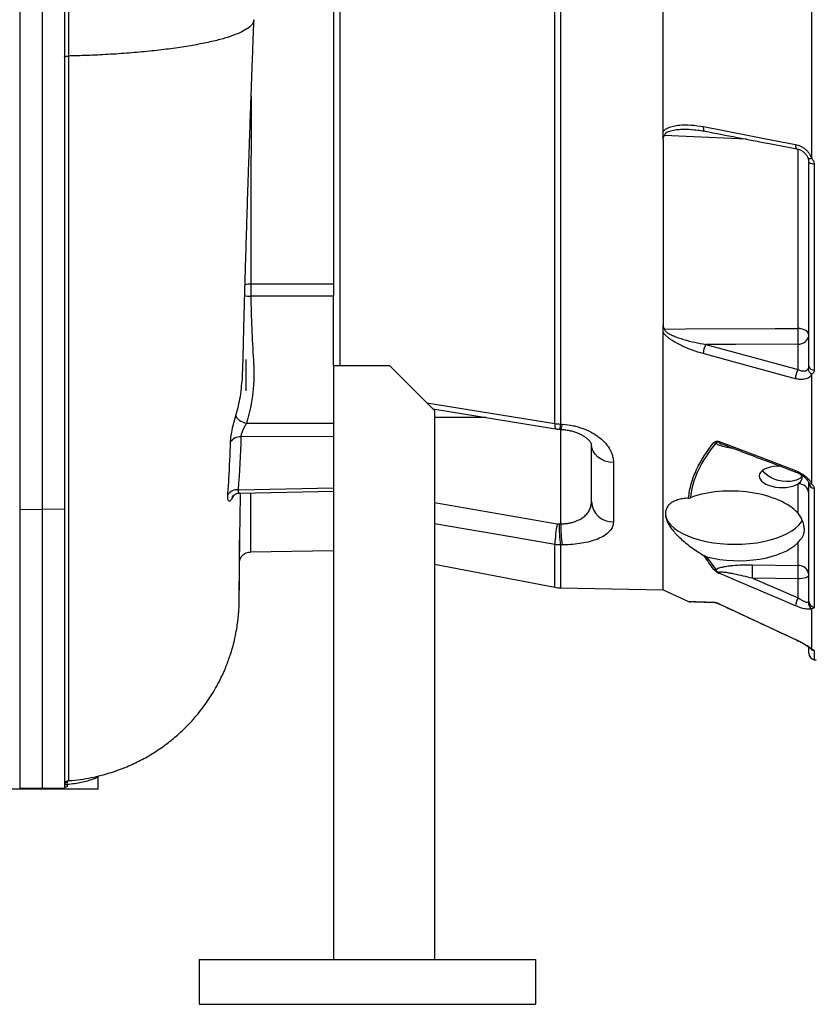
# Model space of a CAD drawing. Header units: millimetres. Extents: x 785 to 5091, y 1649 to 3849.
# Tile 2 of 10: x 1199 to 1910, y 1649 to 2527. Entities that reach past the tile are written whole.
import ezdxf

# ---------------------------------------------------------------- set-up
doc = ezdxf.new("R2010")
doc.units = ezdxf.units.MM
doc.header["$LTSCALE"] = 2

msp = doc.modelspace()

# ---------------------------------------------------------------- linework, layer by layer
at = {"color": 7, "linetype": 'Continuous', "lineweight": 25}
for p, q in [((1478.96, 3243.73), (1478.96, 2291.66)), ((1484.96, 2218.73), (1484.96, 3239.88)), ((1198.96, 2961.81), (1198.96, 2090.66)), ((1218.96, 2961.92), (1218.96, 2090.41)), ((1238.96, 2961.81), (1238.96, 2090.66)), ((1676.42, 2167.04), (1676.42, 2540.78)), ((1681.55, 2540.79), (1681.55, 2166.57)), ((1905.56, 2403.6), (1905.56, 2537.54)), ((1902.96, 2218.31), (1902.96, 2400.58)), ((1907.72, 2398.46), (1907.72, 2214.63)), ((1478.96, 2218.73), (1478.96, 2280.66)), ((1811.05, 2237.58), (1893.31, 2215.11)), ((1893.31, 2215.11), (1893.31, 2237.97)), ((1400.96, 2196.32), (1400.96, 2224.32)), ((1478.96, 2218.73), (1478.96, 1688.73)), ((1478.96, 2218.73), (1528.96, 2218.73)), ((1528.96, 2218.73), (1568.96, 2178.73)), ((1905.56, 2112.97), (1905.56, 2211.02)), ((1567.6, 2180.08), (1676.99, 2162.37)), ((1568.96, 2178.73), (1568.96, 1688.73)), ((1401.27, 2167.25), (1478.96, 2167.47)), ((1681.55, 2166.57), (1682.97, 2166.47)), ((1478.96, 2155.4), (1396.3, 2155.16)), ((1708.96, 2097.35), (1708.96, 2148.64)), ((1728.61, 2132.23), (1728.61, 2079.25)), ((1393.79, 2107.82), (1478.96, 2109.68)), ((1893.31, 2086.9), (1893.31, 2113.28)), ((1902.96, 2008.45), (1902.96, 2113.69)), ((1907.72, 2109.11), (1907.72, 2002.98)), ((1395.21, 2104.93), (1478.96, 2106.75)), ((1198.96, 2090.66), (1218.96, 2090.41)), ((1198.96, 2090.66), (1198.96, 1842.06)), ((1238.96, 2090.66), (1218.96, 2090.41)), ((1218.96, 2090.41), (1218.96, 1841.71)), ((1238.96, 2090.66), (1238.96, 1842.06)), ((1682.97, 2058.65), (1681.55, 2058.63)), ((1893.31, 2040.36), (1893.31, 2061)), ((1404.75, 2052.43), (1478.96, 2053.73)), ((1811.71, 2048.14), (1819.87, 2036.69)), ((1568.96, 2041.47), (1676.42, 2020.86)), ((1852.57, 2041), (1893.31, 2040.36)), ((1852.57, 2028.93), (1893.31, 2011.56)), ((1893.31, 2028.29), (1852.57, 2028.93)), ((1893.31, 2011.56), (1893.31, 2028.29)), ((1681.55, 2020.32), (1773.09, 2018.73)), ((1772.96, 2018.73), (1795.66, 2008.14)), ((1905.56, 1965.89), (1905.56, 2001.78)), ((1890.98, 1974.32), (1891.69, 1973.99)), ((1902.96, 1962.05), (1902.96, 1967.45)), ((1268.96, 1840.73), (1268.96, 1852.48)), ((1268.96, 1840.73), (1168.96, 1840.73)), ((1198.96, 1842.06), (1218.96, 1841.71)), ((1218.96, 1841.71), (1238.96, 1842.06)), ((1241.18, 1844.77), (1241.18, 1842.71)), ((1358.96, 1688.73), (1358.96, 1648.73)), ((1358.96, 1688.73), (1658.96, 1688.73)), ((1658.96, 1688.73), (1658.96, 1648.73)), ((1358.96, 1648.73), (1658.96, 1648.73))]:
    msp.add_line(p, q, dxfattribs=at)
at = {"color": 8, "linetype": 'Continuous', "lineweight": 25}
for p, q in [((1893.31, 2251.88), (1893.31, 2411.76)), ((1562.07, 2185.61), (1676.42, 2167.04)), ((1614.97, 2172.41), (1568.96, 2172.41)), ((1681.57, 2077.43), (1681.57, 2161.89)), ((1389.86, 2102.98), (1388.53, 2100.11)), ((1568.96, 2096.41), (1678.44, 2077.54)), ((1676.42, 2020.86), (1676.42, 2059.1)), ((1681.55, 2058.63), (1681.55, 2020.32)), ((1890.98, 1974.42), (1890.99, 1974.33)), ((1907.72, 1964.36), (1907.72, 1956.18)), ((1238.98, 1844.77), (1241.18, 1844.77))]:
    msp.add_line(p, q, dxfattribs=at)
at = {"color": 7, "linetype": 'Continuous', "lineweight": 25, "flags": 128}
for points in [[(1808.73, 2431.98), (1819.6, 2429.88), (1863.07, 2421.51), (1890.98, 2416.13)], [(1907.72, 2398.46), (1906.74, 2398.56), (1905.83, 2398.73), (1905.01, 2398.95), (1904.3, 2399.21), (1903.73, 2399.52), (1903.3, 2399.85), (1903.05, 2400.21), (1902.96, 2400.58)], [(1405.07, 2291.56), (1415.07, 2291.57), (1478.96, 2291.66)], [(1478.96, 2280.66), (1437.09, 2280.61), (1405.07, 2280.57)], [(1774.18, 2251.36), (1792.94, 2251.44), (1872.84, 2251.79), (1893.31, 2251.88)], [(1902.96, 2245.62), (1902.78, 2246.82), (1902.23, 2247.97), (1901.35, 2249.03), (1900.15, 2249.97), (1898.7, 2250.75), (1897.03, 2251.34), (1895.21, 2251.72), (1893.31, 2251.88)], [(1893.31, 2237.97), (1837.62, 2237.7), (1811.05, 2237.58)], [(1890.98, 2207.01), (1880.11, 2209.98), (1836.63, 2221.84), (1808.73, 2229.46)], [(1391.79, 2174.16), (1392.06, 2173.17), (1392.65, 2172.14), (1393.55, 2171.12), (1394.73, 2170.14), (1396.15, 2169.23), (1397.75, 2168.43), (1399.48, 2167.76), (1401.27, 2167.25)], [(1680.52, 2161.96), (1680.87, 2161.94), (1681.94, 2161.86)], [(1728.61, 2132.23), (1724.76, 2132.59), (1721.06, 2133.56), (1717.67, 2135.09), (1714.69, 2137.13), (1712.26, 2139.61), (1710.45, 2142.42), (1709.34, 2145.47), (1708.96, 2148.64)], [(1823.06, 2150.94), (1863.07, 2135.73), (1890.98, 2125.13)], [(1896.81, 2120.04), (1896.59, 2119.74), (1894.86, 2118.11), (1892.53, 2116.79), (1889.7, 2115.85), (1886.46, 2115.31), (1882.95, 2115.2), (1879.3, 2115.51), (1875.65, 2116.25), (1872.14, 2117.38), (1868.91, 2118.85), (1866.07, 2120.62), (1863.74, 2122.6), (1862.02, 2124.74), (1861.72, 2125.23)], [(1774.96, 2087.39), (1775.16, 2085.15), (1776.03, 2082.18), (1777.6, 2079.27), (1779.84, 2076.45), (1782.72, 2073.76), (1786.22, 2071.22), (1790.3, 2068.86), (1794.9, 2066.71), (1799.98, 2064.8), (1805.48, 2063.14), (1811.34, 2061.76), (1817.49, 2060.67), (1823.85, 2059.88), (1830.37, 2059.41), (1836.96, 2059.25)], [(1836.96, 2059.25), (1843.55, 2059.41), (1850.07, 2059.88), (1856.43, 2060.67), (1862.58, 2061.76), (1868.43, 2063.14), (1873.93, 2064.8), (1879.01, 2066.71), (1883.62, 2068.86), (1887.69, 2071.22), (1891.19, 2073.76), (1894.08, 2076.45), (1896.32, 2079.27), (1897.21, 2080.76)], [(1890.98, 2004.39), (1880.11, 2009.02), (1836.63, 2027.56), (1823.06, 2033.35)], [(1902.96, 2031.71), (1902.78, 2031.06), (1902.23, 2030.43), (1901.35, 2029.85), (1900.15, 2029.33), (1898.7, 2028.91), (1897.03, 2028.59), (1895.21, 2028.38), (1893.31, 2028.29)], [(1823.06, 2006.04), (1863.07, 1987.41), (1890.98, 1974.42)]]:
    msp.add_lwpolyline(points, dxfattribs=at)
at = {"color": 8, "linetype": 'Continuous', "lineweight": 25, "flags": 128}
for points in [[(1808.73, 2431.98), (1808.74, 2430.92), (1808.85, 2429.98), (1809.05, 2429.18), (1809.33, 2428.55), (1809.69, 2428.12), (1810.1, 2427.92), (1810.13, 2427.91)], [(1847.27, 2420.76), (1793.43, 2423.14), (1774.18, 2423.98)], [(1890.98, 2416.13), (1891, 2415.08), (1891.1, 2414.14), (1891.3, 2413.34), (1891.59, 2412.72), (1891.95, 2412.3), (1892.36, 2412.09), (1892.4, 2412.09)], [(1905.56, 2403.6), (1904.85, 2403.46), (1904.21, 2403.35), (1903.66, 2403.3), (1903.19, 2403.29), (1902.83, 2403.32), (1902.58, 2403.4), (1902.44, 2403.53), (1902.42, 2403.57)], [(1676.42, 2167.04), (1676.39, 2165.29), (1676.46, 2163.93), (1676.61, 2162.97), (1676.84, 2162.46), (1676.99, 2162.37)], [(1890.98, 2125.13), (1891, 2124.47), (1891.1, 2123.99), (1891.3, 2123.72), (1891.4, 2123.67)], [(1388.53, 2100.11), (1388.9, 2101.56), (1389.38, 2102.61)], [(1676.42, 2059.1), (1637.15, 2065.85), (1568.96, 2077.58)]]:
    msp.add_lwpolyline(points, dxfattribs=at)
at = {"color": 8, "linetype": 'Continuous', "lineweight": 25}
for centre, radius, start, end in [((1405.1, 2276.45), 15.1, 90.09073, 110.28138), ((1404.79, 2298.08), 17.52, 252.80545, 270.93145), ((1671.54, 2166.39), 10.01, 333.7365, 1.03978), ((1672.99, 2166.29), 9.98, 333.70292, 1.05734), ((1905.58, 2116.34), 3.37, 208.2952, 269.65055), ((1907.34, 1970.45), 4.9, 227.02646, 248.64905), ((1908.94, 1970.23), 6, 215.00077, 258.3401), ((1246.79, 1845.52), 5.66, 152.42025, 187.59144)]:
    msp.add_arc(centre, radius, start, end, dxfattribs=at)
at = {"color": 7, "linetype": 'Continuous', "lineweight": 25}
for centre, radius, start, end in [((1835.66, 2286.06), 430.62, 179.26897, 180.73103), ((1724.52, 2244.92), 168.93, 357.64055, 2.35945), ((1894.08, 2246.91), 8.97, 265.08214, 351.76527), ((1823.54, 2229.61), 14.81, 147.4469, 180.57655), ((1905.81, 2207.14), 14.83, 147.46426, 180.48708), ((1908.28, 2216.22), 5.87, 182.61564, 242.34178), ((1907.58, 2219.37), 4.74, 192.90436, 271.71733), ((1395.55, 2145.01), 10.18, 85.81819, 146.52991), ((1820.95, 2153.94), 4.65, 235.63105, 256.6505), ((1893.64, 2103.94), 9.35, 4.22014, 92.00844), ((1908.07, 2114.24), 5.14, 186.1588, 266.15666), ((1392.81, 2097.86), 10.01, 84.38258, 144.55966), ((1728.02, 2098.32), 19.08, 182.93139, 271.77962), ((1785.1, 2056.51), 108.71, 168.84161, 178.63334), ((1789.86, 2076.11), 109.71, 179.32308, 189.16875), ((1791.31, 2076.14), 109.74, 179.32512, 189.16714), ((1687.73, 2034.96), 164.95, 357.90267, 2.09733), ((1893.64, 2031.02), 9.35, 4.22033, 92.00864), ((1728.47, 2034.33), 164.95, 357.90266, 2.09734), ((1819.22, 2040.27), 3.63, 255.64372, 280.30619), ((1682.07, 2050.32), 30, 259.14253, 269), ((1797.09, 2011.89), 4, 249.30298, 268.00001), ((1820, 2010.57), 3.49, 241.24363, 267.9232), ((1818.31, 1997.19), 9.94, 65.18838, 67.27535), ((1910.74, 2001.94), 19.91, 151.10767, 172.92065), ((1908.8, 2007.28), 6.38, 177.75141, 239.50901), ((1908.66, 2008.6), 5.71, 181.53741, 260.51688), ((1908.96, 1962.05), 6, 180, 258.10579), ((1909.78, 1965.96), 10, 258.10579, 269), ((1242.96, 1844.32), 4, 93.91828, 179.63088)]:
    msp.add_arc(centre, radius, start, end, dxfattribs=at)
for centre, major_axis, ratio, start_param, end_param in [((1877.81, 2119.46), (19.17, -0.92), 0.496358, 1.597432, 5.677671), ((1877.81, 2119.46), (19.17, -0.92), 0.496358, 5.677671, 6.551187), ((1836.96, 2075.71), (61.99, -2.58), 0.500039, 0.451046, 2.285261), ((635.07, 2648.73), (6745.63, 0), 0.08573, 4.867943, 4.868157), ((1836.96, 2075.71), (61.99, -2.58), 0.500039, 4.313803, 5.873699)]:
    msp.add_ellipse(centre, major_axis=major_axis, ratio=ratio, start_param=start_param, end_param=end_param, dxfattribs=at)
for points, knots in [([(1242.5, 3138.04), (1242.5, 3114.14), (1242.5, 3089.68), (1242.49, 3052.16), (1242.49, 3039.52), (1242.49, 3020.33), (1242.49, 3013.91), (1242.49, 3000.98), (1242.49, 2994.47), (1242.49, 2981.4), (1242.49, 2974.86), (1242.48, 2966.66), (1242.48, 2965.02), (1242.48, 2962.55), (1242.48, 2961.73), (1242.48, 2960.5), (1242.48, 2960.09), (1242.48, 2959.48), (1242.48, 2959.27), (1242.48, 2958.85), (1242.48, 2958.65), (1242.48, 2956.78), (1242.48, 2955.12), (1242.48, 2951.8), (1242.48, 2950.14), (1242.48, 2935.18), (1242.48, 2921.82), (1242.48, 2881.55), (1242.48, 2854.46), (1242.48, 2799.8), (1242.47, 2772.22), (1242.47, 2730.49), (1242.47, 2716.5), (1242.47, 2688.55), (1242.47, 2674.58), (1242.47, 2632.75), (1242.47, 2604.99), (1242.47, 2570.42), (1242.46, 2563.51), (1242.46, 2549.73), (1242.46, 2535.97), (1242.46, 2522.28), (1242.46, 2512.04), (1242.46, 2508.62), (1242.46, 2503.51), (1242.46, 2500.96), (1242.46, 2497.98), (1242.46, 2496.71), (1242.46, 2495.86), (1242.46, 2495.43), (1242.46, 2495.01)], [0, 0, 0, 0, 0.125, 0.125, 0.1875, 0.1875, 0.21875, 0.21875, 0.25, 0.25, 0.28125, 0.28125, 0.289062, 0.289062, 0.292969, 0.292969, 0.294922, 0.294922, 0.295898, 0.295898, 0.296875, 0.296875, 0.304687, 0.304687, 0.3125, 0.3125, 0.375, 0.375, 0.5, 0.5, 0.625, 0.625, 0.6875, 0.6875, 0.75, 0.75, 0.875, 0.875, 0.90625, 0.90625, 0.9375, 0.96875, 0.96875, 0.984375, 0.984375, 0.992187, 0.996094, 0.998047, 0.998047, 1, 1, 1, 1]), ([(1772.96, 2427.58), (1772.96, 2458.08), (1772.96, 2489.47), (1772.96, 2553.27), (1772.96, 2585.69), (1772.96, 2650.76), (1772.96, 2683.42), (1772.96, 2748.2), (1772.96, 2780.32), (1772.96, 2843.25), (1772.96, 2874.06), (1772.96, 2933.63), (1772.96, 2962.39), (1772.96, 3017.16), (1772.96, 3043.18), (1772.96, 3091.85), (1772.96, 3114.51), (1772.96, 3135.2)], [0, 0, 0, 0, 0.125, 0.125, 0.25, 0.25, 0.375, 0.375, 0.5, 0.5, 0.625, 0.625, 0.75, 0.75, 0.875, 0.875, 1, 1, 1, 1]), ([(1407.8, 2527.29), (1407.67, 2526.31), (1407.37, 2524.16), (1404.29, 2520.85), (1399.04, 2517.39), (1391.56, 2514.04), (1382, 2510.85), (1370.47, 2507.84), (1357.1, 2505.08), (1342.12, 2502.59), (1325.73, 2500.42), (1308.18, 2498.57), (1289.72, 2497.07), (1272.39, 2496.05), (1256.59, 2495.37), (1247.16, 2495.13), (1242.46, 2495.01)], [0, 0, 0, 0, 0.06198, 0.137121, 0.212793, 0.288856, 0.365178, 0.441614, 0.518019, 0.594251, 0.670163, 0.745628, 0.820511, 0.894702, 0.947574, 1, 1, 1, 1]), ([(1398.03, 2213.54), (1398.07, 2215.5), (1398.2, 2221.24), (1398.42, 2230.68), (1398.68, 2241.51), (1398.93, 2251.53), (1399.16, 2260.68), (1399.38, 2268.92), (1399.59, 2276.76), (1399.81, 2284.81), (1400.06, 2293.96), (1400.36, 2304.19), (1400.68, 2315.22), (1401.01, 2326.46), (1401.46, 2341.17), (1402.05, 2359.63), (1402.61, 2376.99), (1403.03, 2389.48), (1403.28, 2396.83), (1403.51, 2403.73), (1403.72, 2409.8), (1403.89, 2414.76), (1404.03, 2418.94), (1404.18, 2423.27), (1404.38, 2428.84), (1404.64, 2436.36), (1404.98, 2446.03), (1405.41, 2457.87), (1405.91, 2471.94), (1406.51, 2488.28), (1407.2, 2506.95), (1407.69, 2520.26), (1407.95, 2527.29)], [0, 0, 0, 0, 0.022574, 0.065829, 0.105534, 0.141738, 0.174342, 0.203224, 0.228444, 0.256038, 0.286321, 0.321931, 0.359271, 0.396016, 0.432175, 0.501707, 0.571342, 0.594111, 0.616961, 0.63877, 0.65719, 0.672137, 0.683605, 0.694901, 0.711109, 0.733512, 0.762134, 0.797006, 0.838168, 0.885675, 0.939592, 1, 1, 1, 1]), ([(1238.96, 2494.09), (1238.96, 2494.2), (1239.05, 2494.31), (1239.39, 2494.52), (1239.64, 2494.62), (1240.28, 2494.79), (1240.66, 2494.86), (1241.52, 2494.96), (1241.98, 2495), (1242.46, 2495.01)], [0, 0, 0, 0, 0.25, 0.25, 0.5, 0.5, 0.75, 0.75, 1, 1, 1, 1]), ([(1772.96, 2427.58), (1773.07, 2427.73), (1773.69, 2428.56), (1775.14, 2429.8), (1778.13, 2431.4), (1782.24, 2432.68), (1789.12, 2433.64), (1797.99, 2433.72), (1805.15, 2432.56), (1808.73, 2431.98)], [0, 0, 0, 0, 0.015489, 0.086289, 0.157465, 0.297792, 0.438594, 0.719076, 1, 1, 1, 1]), ([(1798.3, 2429.34), (1798.52, 2429.34), (1800.89, 2429.32), (1804.85, 2428.92), (1808.58, 2428.21), (1810.13, 2427.92)], [0, 0, 0, 0, 0.0567107, 0.6089273, 1, 1, 1, 1]), ([(1810.13, 2427.91), (1829.32, 2424.22), (1856.74, 2418.94), (1884.16, 2413.67), (1892.39, 2412.09)], [0, 0, 0, 0, 0.7, 1, 1, 1, 1]), ([(1772.96, 2420.36), (1772.96, 2421.01), (1773.05, 2421.65), (1773.34, 2422.57), (1773.47, 2422.88), (1773.7, 2423.31), (1773.79, 2423.45), (1773.97, 2423.72), (1774.07, 2423.86), (1774.18, 2423.98)], [0, 0, 0, 0, 0.5, 0.5, 0.75, 0.75, 0.875, 0.875, 1, 1, 1, 1]), ([(1772.96, 2420.36), (1772.96, 2390.48), (1772.96, 2361.49), (1772.96, 2305.97), (1772.96, 2279.43), (1772.96, 2254.43)], [0, 0, 0, 0, 0.5, 0.5, 1, 1, 1, 1]), ([(1890.98, 2416.13), (1892.55, 2415.83), (1894.07, 2415.32), (1896.3, 2414.25), (1897.04, 2413.84), (1898.44, 2412.93), (1899.12, 2412.43), (1900.41, 2411.35), (1901.03, 2410.76), (1902.2, 2409.49), (1902.74, 2408.82), (1903.72, 2407.43), (1904.16, 2406.71), (1904.94, 2405.19), (1905.28, 2404.39), (1905.56, 2403.6)], [0, 0, 0, 0, 0.25, 0.25, 0.375, 0.375, 0.5, 0.5, 0.625, 0.625, 0.75, 0.75, 0.875, 0.875, 1, 1, 1, 1]), ([(1892.38, 2412.05), (1893.11, 2411.89), (1894.63, 2411.54), (1896.93, 2410.35), (1899.08, 2408.72), (1900.81, 2406.74), (1901.93, 2404.96), (1902.26, 2403.89), (1902.37, 2403.55)], [0, 0, 0, 0, 0.179372, 0.379246, 0.571769, 0.753219, 0.923655, 1, 1, 1, 1]), ([(1902.96, 2400.58), (1902.96, 2401.1), (1902.91, 2401.61), (1902.73, 2402.65), (1902.59, 2403.17), (1902.42, 2403.7)], [0, 0, 0, 0, 0.5, 0.5, 1, 1, 1, 1]), ([(1905.56, 2403.6), (1906.07, 2402.9), (1907.09, 2401.49), (1907.68, 2399.66), (1907.72, 2398.65), (1907.72, 2398.46)], [0, 0, 0, 0, 0.445163, 0.893057, 1, 1, 1, 1]), ([(1478.96, 2291.66), (1478.96, 2290.87), (1478.96, 2290.02), (1478.96, 2288.65), (1478.96, 2288.18), (1478.96, 2287.23), (1478.96, 2286.75), (1478.96, 2285.78), (1478.96, 2285.29), (1478.96, 2284.32), (1478.96, 2283.84), (1478.96, 2282.43), (1478.96, 2281.51), (1478.96, 2280.66)], [0, 0, 0, 0, 0.25, 0.25, 0.375, 0.375, 0.5, 0.5, 0.625, 0.625, 0.75, 0.75, 1, 1, 1, 1]), ([(1405.07, 2280.57), (1405.28, 2271.07), (1405.59, 2261.58), (1406.39, 2242.6), (1406.89, 2233.12), (1407.54, 2222.44), (1407.62, 2221.25), (1407.74, 2218.88), (1407.79, 2217.69), (1407.89, 2214.14), (1407.91, 2211.77), (1407.79, 2204.68), (1407.5, 2199.97), (1405.98, 2185.88), (1404.09, 2176.53), (1401.27, 2167.25)], [0, 0, 0, 0, 0.25, 0.25, 0.5, 0.5, 0.53125, 0.53125, 0.5625, 0.5625, 0.625, 0.625, 0.75, 0.75, 1, 1, 1, 1]), ([(1772.96, 2254.43), (1772.96, 2253.88), (1773.05, 2253.35), (1773.34, 2252.56), (1773.47, 2252.3), (1773.7, 2251.94), (1773.79, 2251.82), (1773.97, 2251.59), (1774.07, 2251.47), (1774.18, 2251.36)], [0, 0, 0, 0, 0.5, 0.5, 0.75, 0.75, 0.875, 0.875, 1, 1, 1, 1]), ([(1774.18, 2251.36), (1774.17, 2251.19), (1774.2, 2251.02), (1774.29, 2250.67), (1774.37, 2250.5), (1774.65, 2249.99), (1774.91, 2249.67), (1775.49, 2249.08), (1775.81, 2248.8), (1776.48, 2248.28), (1776.83, 2248.04), (1777.9, 2247.35), (1778.65, 2246.93), (1780.18, 2246.15), (1780.96, 2245.79), (1783.32, 2244.77), (1784.92, 2244.16), (1788.13, 2243.04), (1789.76, 2242.52), (1794.65, 2241.07), (1797.92, 2240.24), (1804.49, 2238.77), (1807.77, 2238.13), (1811.05, 2237.58)], [0, 0, 0, 0, 0.015625, 0.015625, 0.03125, 0.03125, 0.0625, 0.0625, 0.09375, 0.09375, 0.125, 0.125, 0.1875, 0.1875, 0.25, 0.25, 0.375, 0.375, 0.5, 0.5, 0.75, 0.75, 1, 1, 1, 1]), ([(1808.73, 2229.46), (1805.54, 2230.33), (1802.36, 2231.33), (1796.05, 2233.61), (1792.9, 2234.89), (1788.22, 2237.09), (1786.66, 2237.87), (1783.6, 2239.55), (1782.1, 2240.43), (1779.91, 2241.88), (1779.19, 2242.38), (1777.77, 2243.44), (1777.07, 2244), (1775.75, 2245.15), (1775.12, 2245.76), (1773.95, 2247.04), (1773.4, 2247.72), (1772.96, 2248.43)], [0, 0, 0, 0, 0.25, 0.25, 0.5, 0.5, 0.625, 0.625, 0.75, 0.75, 0.8125, 0.8125, 0.875, 0.875, 0.9375, 0.9375, 1, 1, 1, 1]), ([(1772.96, 2018.73), (1772.96, 2018.73), (1772.96, 2020.01), (1772.96, 2025.1), (1772.96, 2028.92), (1772.96, 2039.06), (1772.96, 2045.37), (1772.96, 2060.42), (1772.96, 2069.15), (1772.96, 2088.93), (1772.96, 2099.97), (1772.96, 2124.24), (1772.96, 2137.46), (1772.96, 2165.92), (1772.96, 2181.16), (1772.96, 2213.47), (1772.96, 2230.54), (1772.96, 2248.42)], [0, 0, 0, 0, 0.125, 0.125, 0.25, 0.25, 0.375, 0.375, 0.5, 0.5, 0.625, 0.625, 0.75, 0.75, 0.875, 0.875, 1, 1, 1, 1]), ([(1893.31, 2215.11), (1894.27, 2214.74), (1896.27, 2213.96), (1898.98, 2213.79), (1901.19, 2214.39), (1902.03, 2215.46), (1902.42, 2215.95)], [0, 0, 0, 0, 0.259571, 0.53913, 0.786089, 1, 1, 1, 1]), ([(1902.42, 2215.95), (1902.6, 2216.27), (1902.73, 2216.64), (1902.91, 2217.44), (1902.96, 2217.87), (1902.96, 2218.31)], [0, 0, 0, 0, 0.5, 0.5, 1, 1, 1, 1]), ([(1907.72, 2214.63), (1907.72, 2214.24), (1907.67, 2213.87), (1907.45, 2213.16), (1907.3, 2212.83), (1906.91, 2212.21), (1906.67, 2211.93), (1906.15, 2211.42), (1905.86, 2211.21), (1905.56, 2211.02)], [0, 0, 0, 0, 0.25, 0.25, 0.5, 0.5, 0.75, 0.75, 1, 1, 1, 1]), ([(1396.94, 2200.86), (1397.33, 2203.45), (1397.97, 2207.66), (1397.86, 2211.91), (1397.82, 2213.54)], [0, 0, 0, 0, 0.615231, 1, 1, 1, 1]), ([(1905.56, 2211.02), (1904.94, 2210.12), (1903.65, 2208.21), (1900.13, 2206.57), (1895.77, 2206.02), (1892.53, 2206.69), (1890.98, 2207.01)], [0, 0, 0, 0, 0.226121, 0.476938, 0.750718, 1, 1, 1, 1]), ([(1387.06, 2150.62), (1387.14, 2151.94), (1387.33, 2155.02), (1388.39, 2161.07), (1390, 2167.98), (1391.2, 2172.11), (1391.79, 2174.16)], [0, 0, 0, 0, 0.200367, 0.466841, 0.735566, 1, 1, 1, 1]), ([(1401.27, 2167.25), (1400.71, 2166.34), (1400.15, 2165.39), (1399.32, 2163.86), (1399.05, 2163.33), (1398.52, 2162.28), (1398.27, 2161.75), (1397.8, 2160.68), (1397.57, 2160.13), (1397.16, 2159.07), (1396.98, 2158.54), (1396.68, 2157.51), (1396.55, 2157), (1396.37, 2156.04), (1396.31, 2155.59), (1396.3, 2155.16)], [0, 0, 0, 0, 0.25, 0.25, 0.375, 0.375, 0.5, 0.5, 0.625, 0.625, 0.75, 0.75, 0.875, 0.875, 1, 1, 1, 1]), ([(1677, 2162.39), (1677.52, 2162.3), (1678.68, 2162.09), (1679.86, 2162.05), (1680.52, 2162.02)], [0, 0, 0, 0, 0.445353, 1, 1, 1, 1]), ([(1681.93, 2161.84), (1683.03, 2161.75), (1685.51, 2161.56), (1689.24, 2160.88), (1693, 2159.92), (1696.5, 2158.7), (1699.65, 2157.28), (1702.34, 2155.75), (1704.59, 2154.16), (1706.38, 2152.59), (1707.6, 2151.23), (1708.42, 2150.04), (1708.85, 2149.14), (1708.96, 2148.71), (1708.96, 2148.67), (1708.96, 2148.65)], [0, 0, 0, 0, 0.057322, 0.130045, 0.202969, 0.273784, 0.349692, 0.423467, 0.496498, 0.575789, 0.652353, 0.729713, 0.818394, 0.908233, 1, 1, 1, 1]), ([(1682.97, 2166.47), (1686.27, 2166.24), (1689.48, 2165.78), (1694.15, 2164.78), (1695.69, 2164.39), (1697.96, 2163.73), (1698.71, 2163.5), (1700.19, 2163.01), (1700.92, 2162.76), (1704.49, 2161.43), (1707.15, 2160.2), (1710.87, 2158.12), (1712.07, 2157.38), (1714.34, 2155.86), (1715.41, 2155.07), (1718.43, 2152.64), (1720.21, 2150.93), (1723.29, 2147.32), (1724.55, 2145.48), (1726.07, 2142.68), (1726.52, 2141.74), (1727.28, 2139.84), (1727.6, 2138.88), (1728.36, 2136.02), (1728.61, 2134.11), (1728.61, 2132.23)], [0, 0, 0, 0, 0.125, 0.125, 0.1875, 0.1875, 0.21875, 0.21875, 0.25, 0.25, 0.375, 0.375, 0.4375, 0.4375, 0.5, 0.5, 0.625, 0.625, 0.75, 0.75, 0.8125, 0.8125, 0.875, 0.875, 1, 1, 1, 1]), ([(1384.65, 2103.66), (1384.99, 2108.35), (1386.1, 2123.97), (1386.66, 2139.65), (1387.06, 2150.62)], [0, 0, 0, 0, 0.300143, 1, 1, 1, 1]), ([(1795.7, 2100.45), (1795.89, 2102.6), (1796.19, 2104.76), (1796.99, 2109.04), (1797.49, 2111.17), (1798.68, 2115.42), (1799.37, 2117.54), (1800.94, 2121.75), (1801.81, 2123.84), (1806.63, 2134.2), (1811.88, 2142.25), (1818.32, 2150.1)], [0, 0, 0, 0, 0.125, 0.125, 0.25, 0.25, 0.375, 0.375, 0.5, 0.5, 1, 1, 1, 1]), ([(1819.87, 2149.41), (1813.49, 2141.69), (1808.3, 2133.8), (1800.65, 2117.62), (1798.2, 2109.33), (1797.32, 2100.81)], [0, 0, 0, 0, 0.5, 0.5, 1, 1, 1, 1]), ([(1818.32, 2150.1), (1818.54, 2150.36), (1818.8, 2150.59), (1819.41, 2150.96), (1819.78, 2151.1), (1820.59, 2151.27), (1821.05, 2151.3), (1821.78, 2151.23), (1822.03, 2151.19), (1822.54, 2151.08), (1822.8, 2151.01), (1823.06, 2150.94)], [0, 0, 0, 0, 0.25, 0.25, 0.5, 0.5, 0.75, 0.75, 0.875, 0.875, 1, 1, 1, 1]), ([(1819.87, 2149.41), (1819.98, 2149.66), (1820.13, 2149.88), (1820.53, 2150.25), (1820.77, 2150.4), (1821.34, 2150.63), (1821.66, 2150.71), (1822.16, 2150.8), (1822.33, 2150.84), (1822.68, 2150.9), (1822.86, 2150.92), (1823.06, 2150.94)], [0, 0, 0, 0, 0.25, 0.25, 0.5, 0.5, 0.75, 0.75, 0.875, 0.875, 1, 1, 1, 1]), ([(1826.67, 2148.25), (1840.01, 2143.18), (1861.59, 2134.99), (1883.16, 2126.8), (1891.39, 2123.68)], [0, 0, 0, 0, 0.618735, 1, 1, 1, 1]), ([(1890.98, 2125.13), (1892.92, 2124.26), (1896.79, 2122.52), (1901.76, 2118.54), (1904.48, 2115.17), (1905.37, 2113.35), (1905.56, 2112.97)], [0, 0, 0, 0, 0.312268, 0.625721, 0.920641, 1, 1, 1, 1]), ([(1891.38, 2123.65), (1892.12, 2123.36), (1893.72, 2122.72), (1896.14, 2121.34), (1898.37, 2119.74), (1900.24, 2118.06), (1901.56, 2116.51), (1902.35, 2115.32), (1902.53, 2114.87), (1902.59, 2114.73)], [0, 0, 0, 0, 0.151486, 0.330627, 0.50685, 0.658332, 0.815101, 0.94481, 1, 1, 1, 1]), ([(1902.61, 2114.72), (1902.68, 2114.57), (1902.87, 2114.16), (1902.96, 2113.76), (1902.95, 2113.73), (1902.95, 2113.72)], [0, 0, 0, 0, 0.204212, 0.569747, 1, 1, 1, 1]), ([(1905.56, 2112.97), (1905.86, 2112.63), (1906.15, 2112.3), (1906.67, 2111.65), (1906.91, 2111.33), (1907.3, 2110.69), (1907.45, 2110.37), (1907.67, 2109.74), (1907.72, 2109.42), (1907.72, 2109.11)], [0, 0, 0, 0, 0.25, 0.25, 0.5, 0.5, 0.75, 0.75, 1, 1, 1, 1]), ([(1388.53, 2100.11), (1387.88, 2099.19), (1386.66, 2097.47), (1385.31, 2097.72), (1384.53, 2099.64), (1384.61, 2102.32), (1384.65, 2103.66)], [0, 0, 0, 0, 0.2796211, 0.5200442, 0.7592174, 1, 1, 1, 1]), ([(1389.22, 2102.34), (1389.22, 2102.34), (1389.18, 2102.27), (1389.34, 2102.51), (1389.9, 2103.06), (1391.02, 2103.88), (1392.66, 2104.57), (1394.15, 2104.96), (1395.03, 2104.89), (1395.19, 2104.88)], [0, 0, 0, 0, 0.015956, 0.187704, 0.353369, 0.528662, 0.732996, 0.951378, 1, 1, 1, 1]), ([(1394.82, 2018.36), (1394.82, 2018.36), (1394.82, 2018.38), (1394.83, 2018.93), (1394.84, 2020.35), (1394.86, 2022.74), (1394.89, 2025.95), (1394.93, 2029.56), (1394.97, 2033.37), (1395.01, 2037.29), (1395.06, 2041.36), (1395.11, 2045.71), (1395.17, 2050.41), (1395.23, 2055.48), (1395.31, 2061.17), (1395.4, 2067.83), (1395.51, 2075.74), (1395.64, 2084.68), (1395.79, 2094.31), (1395.89, 2101.07), (1395.95, 2104.7), (1395.96, 2104.94)], [0, 0, 0, 0, 0.011042, 0.050476, 0.098944, 0.155841, 0.218464, 0.27789, 0.33598, 0.389806, 0.439764, 0.492705, 0.544491, 0.595116, 0.648793, 0.709564, 0.777434, 0.852408, 0.92556, 0.995043, 1, 1, 1, 1]), ([(1795.7, 2100.45), (1794.78, 2100.41), (1793.88, 2100.34), (1792.12, 2100.16), (1791.25, 2100.05), (1788.77, 2099.64), (1787.23, 2099.28), (1784.4, 2098.37), (1783.1, 2097.84), (1781.35, 2096.9), (1780.79, 2096.56), (1779.75, 2095.84), (1779.27, 2095.46), (1777.93, 2094.27), (1777.19, 2093.4), (1776.02, 2091.53), (1775.59, 2090.52), (1775.17, 2088.9), (1775.07, 2088.34), (1774.96, 2087.2), (1774.95, 2086.62), (1775.02, 2084.84), (1775.23, 2083.61), (1775.78, 2081.69), (1776, 2081.04), (1776.53, 2079.72), (1776.84, 2079.05), (1777.87, 2077), (1778.7, 2075.63), (1780.65, 2072.84), (1781.76, 2071.43), (1783.65, 2069.28), (1784.31, 2068.55), (1785.7, 2067.11), (1786.42, 2066.39), (1788.67, 2064.23), (1790.28, 2062.8), (1793.7, 2059.96), (1795.52, 2058.54), (1801.26, 2054.3), (1805.36, 2051.6), (1809.69, 2048.99)], [0, 0, 0, 0, 0.03125, 0.03125, 0.0625, 0.0625, 0.125, 0.125, 0.1875, 0.1875, 0.21875, 0.21875, 0.25, 0.25, 0.3125, 0.3125, 0.375, 0.375, 0.40625, 0.40625, 0.4375, 0.4375, 0.5, 0.5, 0.53125, 0.53125, 0.5625, 0.5625, 0.625, 0.625, 0.6875, 0.6875, 0.71875, 0.71875, 0.75, 0.75, 0.8125, 0.8125, 0.875, 0.875, 1, 1, 1, 1]), ([(1681.57, 2077.43), (1682.62, 2077.45), (1683.66, 2077.51), (1685.69, 2077.69), (1686.69, 2077.81), (1688.64, 2078.11), (1689.59, 2078.3), (1691.45, 2078.72), (1692.37, 2078.97), (1695.03, 2079.79), (1696.64, 2080.45), (1698.85, 2081.57), (1699.55, 2081.96), (1700.89, 2082.8), (1701.53, 2083.25), (1703.3, 2084.64), (1704.31, 2085.63), (1705.6, 2087.2), (1705.99, 2087.74), (1706.71, 2088.85), (1707.03, 2089.42), (1707.87, 2091.17), (1708.28, 2092.36), (1708.83, 2094.81), (1708.96, 2096.06), (1708.96, 2097.35)], [0, 0, 0, 0, 0.0625, 0.0625, 0.125, 0.125, 0.1875, 0.1875, 0.25, 0.25, 0.375, 0.375, 0.4375, 0.4375, 0.5, 0.5, 0.625, 0.625, 0.6875, 0.6875, 0.75, 0.75, 0.875, 0.875, 1, 1, 1, 1]), ([(1893.31, 2061), (1894.25, 2062), (1895.07, 2062.9), (1896.48, 2064.65), (1897.07, 2065.49), (1897.78, 2066.8), (1897.99, 2067.24), (1898.34, 2068.16), (1898.49, 2068.63), (1898.85, 2070.08), (1898.96, 2071.11), (1898.96, 2073.34), (1898.83, 2074.53), (1898.47, 2076.4), (1898.32, 2077.04), (1897.96, 2078.33), (1897.76, 2078.98), (1897.05, 2080.92), (1896.46, 2082.21), (1895.06, 2084.67), (1894.25, 2085.85), (1893.31, 2086.9)], [0, 0, 0, 0, 0.125, 0.125, 0.25, 0.25, 0.3125, 0.3125, 0.375, 0.375, 0.5, 0.5, 0.625, 0.625, 0.6875, 0.6875, 0.75, 0.75, 0.875, 0.875, 1, 1, 1, 1]), ([(1728.61, 2079.25), (1728.46, 2077.84), (1728.15, 2075.02), (1725.71, 2071.11), (1721.75, 2067.57), (1716.37, 2064.57), (1709.76, 2062.18), (1702.45, 2060.42), (1694.53, 2059.27), (1687.98, 2058.76), (1684.08, 2058.68), (1682.97, 2058.65)], [0, 0, 0, 0, 0.127584, 0.255121, 0.382292, 0.509383, 0.626438, 0.743428, 0.850408, 0.95736, 1, 1, 1, 1]), ([(1394.92, 2042.71), (1394.92, 2042.69), (1394.91, 2042.62), (1394.91, 2044.57), (1394.92, 2048.33), (1394.92, 2054.28), (1394.93, 2059.26), (1394.94, 2062.85), (1394.94, 2063.19)], [0, 0, 0, 0, 0.107853, 0.323587, 0.539487, 0.755221, 0.977205, 1, 1, 1, 1]), ([(1395.09, 2044.21), (1395.16, 2044.56), (1395.35, 2045.53), (1396.05, 2047.21), (1397.24, 2048.96), (1398.83, 2050.47), (1400.75, 2051.61), (1402.78, 2052.32), (1404.17, 2052.36), (1404.78, 2052.38)], [0, 0, 0, 0, 0.081197, 0.228377, 0.385562, 0.539248, 0.699846, 0.868963, 1, 1, 1, 1]), ([(1811.71, 2048.14), (1811.1, 2048.34), (1810.41, 2048.57), (1809.76, 2048.95), (1809.69, 2048.99)], [0, 0, 0, 0, 0.882501, 1, 1, 1, 1]), ([(1819.87, 2036.69), (1820.28, 2036.99), (1820.76, 2037.26), (1821.81, 2037.75), (1822.39, 2037.97), (1823.58, 2038.38), (1824.2, 2038.56), (1825.48, 2038.9), (1826.13, 2039.05), (1828.12, 2039.47), (1829.49, 2039.7), (1832.27, 2040.1), (1833.69, 2040.26), (1837.98, 2040.67), (1840.87, 2040.84), (1846.69, 2041.03), (1849.62, 2041.05), (1852.57, 2041)], [0, 0, 0, 0, 0.0625, 0.0625, 0.125, 0.125, 0.1875, 0.1875, 0.25, 0.25, 0.375, 0.375, 0.5, 0.5, 0.75, 0.75, 1, 1, 1, 1]), ([(1818.32, 2036.75), (1818.54, 2036.47), (1818.8, 2036.19), (1819.26, 2035.75), (1819.43, 2035.6), (1819.79, 2035.3), (1819.98, 2035.16), (1820.39, 2034.86), (1820.6, 2034.71), (1821.06, 2034.41), (1821.29, 2034.27), (1821.78, 2033.99), (1822.03, 2033.86), (1822.54, 2033.6), (1822.8, 2033.47), (1823.06, 2033.35)], [0, 0, 0, 0, 0.25, 0.25, 0.375, 0.375, 0.5, 0.5, 0.625, 0.625, 0.75, 0.75, 0.875, 0.875, 1, 1, 1, 1]), ([(1819.87, 2036.69), (1819.98, 2036.44), (1820.13, 2036.18), (1820.53, 2035.63), (1820.78, 2035.35), (1821.34, 2034.77), (1821.66, 2034.48), (1822.16, 2034.04), (1822.33, 2033.89), (1822.68, 2033.61), (1822.86, 2033.48), (1823.06, 2033.35)], [0, 0, 0, 0, 0.25, 0.25, 0.5, 0.5, 0.75, 0.75, 0.875, 0.875, 1, 1, 1, 1]), ([(1852.57, 2028.93), (1849.88, 2029.61), (1847.19, 2030.27), (1841.8, 2031.53), (1839.11, 2032.12), (1835.09, 2032.94), (1833.75, 2033.2), (1831.08, 2033.69), (1829.75, 2033.91), (1827.77, 2034.19), (1827.11, 2034.27), (1825.8, 2034.41), (1825.16, 2034.46), (1824.22, 2034.49), (1823.92, 2034.49), (1823.33, 2034.46), (1823.05, 2034.43), (1822.72, 2034.31), (1822.62, 2034.26), (1822.5, 2034.11), (1822.49, 2034.02), (1822.55, 2033.83), (1822.63, 2033.73), (1822.82, 2033.53), (1822.93, 2033.44), (1823.06, 2033.35)], [0, 0, 0, 0, 0.25, 0.25, 0.5, 0.5, 0.625, 0.625, 0.75, 0.75, 0.8125, 0.8125, 0.875, 0.875, 0.90625, 0.90625, 0.9375, 0.9375, 0.953125, 0.953125, 0.96875, 0.96875, 0.984375, 0.984375, 1, 1, 1, 1]), ([(1242.67, 1848.32), (1242.77, 1848.32), (1246.25, 1848.48), (1252.96, 1849.33), (1262.64, 1850.9), (1273.79, 1853.46), (1286.11, 1857.24), (1299.18, 1862.56), (1311.6, 1868.85), (1323.18, 1875.99), (1333.72, 1883.79), (1342.59, 1891.45), (1350.15, 1898.92), (1358.35, 1908.09), (1367.2, 1919.78), (1376.14, 1934.59), (1382.61, 1948.51), (1387.07, 1960.86), (1389.89, 1970.69), (1391.84, 1979.48), (1393.06, 1986.69), (1393.72, 1991.79), (1394.07, 1995.21), (1394.34, 1998.19), (1394.56, 2001.42), (1394.71, 2004.66), (1394.78, 2007.03), (1394.81, 2008.41), (1394.83, 2010.07), (1394.85, 2011.7), (1394.86, 2013.47), (1394.88, 2014.94), (1394.88, 2016.19), (1394.89, 2017.01), (1394.9, 2018.58), (1394.91, 2021.43), (1394.92, 2025.17), (1394.93, 2028.31), (1394.93, 2029.76)], [0, 0, 0, 0, 0.000869, 0.029329, 0.056876, 0.0835, 0.125787, 0.165441, 0.202432, 0.24326, 0.280175, 0.313151, 0.342187, 0.369864, 0.417105, 0.465748, 0.51579, 0.546496, 0.576534, 0.602065, 0.62282, 0.63887, 0.646586, 0.653457, 0.667377, 0.682597, 0.704862, 0.731621, 0.762159, 0.796375, 0.830187, 0.867009, 0.882305, 0.898083, 0.916677, 0.939986, 0.972261, 1, 1, 1, 1]), ([(1819.87, 2007.09), (1816.91, 2007.19), (1810.99, 2007.4), (1804.24, 2007.64), (1799.53, 2007.8), (1797.09, 2007.89), (1797.2, 2007.88), (1797.24, 2007.88)], [0, 0, 0, 0, 0.216299, 0.43256, 0.65471, 0.876833, 1, 1, 1, 1]), ([(1818.32, 2007.52), (1818.54, 2007.51), (1818.8, 2007.48), (1819.41, 2007.36), (1819.78, 2007.26), (1820.59, 2007.02), (1821.05, 2006.86), (1821.78, 2006.58), (1822.03, 2006.48), (1822.54, 2006.26), (1822.8, 2006.15), (1823.06, 2006.04)], [0, 0, 0, 0, 0.25, 0.25, 0.5, 0.5, 0.75, 0.75, 0.875, 0.875, 1, 1, 1, 1]), ([(1823.06, 2006.04), (1823.05, 2006.04), (1823.04, 2006.04), (1823.02, 2006.05), (1822.88, 2006.1), (1822.29, 2006.3), (1821.44, 2006.66), (1820.4, 2007.02), (1820.06, 2007.07), (1819.87, 2007.09)], [0, 0, 0, 0, 0.004799, 0.006146, 0.01583, 0.091517, 0.403346, 0.670414, 1, 1, 1, 1]), ([(1822.52, 2006.2), (1837.11, 1999.4), (1859.94, 1988.78), (1882.76, 1978.16), (1890.99, 1974.33)], [0, 0, 0, 0, 0.639597, 1, 1, 1, 1]), ([(1905.56, 2001.78), (1905.28, 2001.61), (1904.95, 2001.49), (1904.17, 2001.31), (1903.72, 2001.26), (1902.73, 2001.23), (1902.19, 2001.25), (1901.04, 2001.36), (1900.42, 2001.45), (1898.46, 2001.82), (1897.06, 2002.19), (1894.07, 2003.15), (1892.55, 2003.72), (1890.98, 2004.39)], [0, 0, 0, 0, 0.125, 0.125, 0.25, 0.25, 0.375, 0.375, 0.5, 0.5, 0.75, 0.75, 1, 1, 1, 1]), ([(1893.31, 2011.56), (1894.24, 2010.91), (1895.16, 2010.32), (1896.97, 2009.26), (1897.83, 2008.79), (1899.05, 2008.23), (1899.45, 2008.06), (1900.19, 2007.78), (1900.54, 2007.67), (1901.19, 2007.51), (1901.49, 2007.46), (1902.01, 2007.44), (1902.23, 2007.47), (1902.42, 2007.53)], [0, 0, 0, 0, 0.25, 0.25, 0.5, 0.5, 0.625, 0.625, 0.75, 0.75, 0.875, 0.875, 1, 1, 1, 1]), ([(1902.42, 2007.53), (1902.6, 2007.59), (1902.73, 2007.73), (1902.91, 2008.05), (1902.96, 2008.24), (1902.96, 2008.45)], [0, 0, 0, 0, 0.5, 0.5, 1, 1, 1, 1]), ([(1907.72, 2002.98), (1907.7, 2002.83), (1907.62, 2002.37), (1906.84, 2001.86), (1905.93, 2001.8), (1905.56, 2001.78)], [0, 0, 0, 0, 0.2147679, 0.6762781, 1, 1, 1, 1]), ([(1890.98, 1974.42), (1892.55, 1973.69), (1894.07, 1972.94), (1896.3, 1971.78), (1897.04, 1971.39), (1898.44, 1970.62), (1899.12, 1970.24), (1900.41, 1969.48), (1901.03, 1969.11), (1902.2, 1968.38), (1902.74, 1968.02), (1903.72, 1967.35), (1904.16, 1967.03), (1904.94, 1966.43), (1905.28, 1966.14), (1905.56, 1965.89)], [0, 0, 0, 0, 0.25, 0.25, 0.375, 0.375, 0.5, 0.5, 0.625, 0.625, 0.75, 0.75, 0.875, 0.875, 1, 1, 1, 1]), ([(1890.98, 1974.32), (1891.78, 1973.73), (1892.57, 1973.13), (1893.48, 1973.13), (1893.48, 1973.13)], [0, 0, 0, 0, 0.999984, 1, 1, 1, 1]), ([(1893.48, 1973.13), (1894.46, 1972.64), (1896.39, 1971.66), (1898.91, 1970.26), (1901.06, 1968.97), (1902.61, 1967.96), (1903.64, 1967.19), (1903.89, 1966.97), (1904, 1966.87)], [0, 0, 0, 0, 0.201911, 0.399456, 0.570217, 0.749501, 0.884728, 1, 1, 1, 1]), ([(1903.97, 1966.89), (1904.02, 1966.85), (1904.21, 1966.67), (1904.3, 1966.58), (1904.25, 1966.63), (1904.25, 1966.63)], [0, 0, 0, 0, 0.254774, 0.998416, 1, 1, 1, 1]), ([(1905.56, 1965.89), (1905.86, 1965.69), (1906.15, 1965.52), (1906.67, 1965.21), (1906.91, 1965.07), (1907.3, 1964.82), (1907.45, 1964.71), (1907.67, 1964.52), (1907.72, 1964.43), (1907.72, 1964.36)], [0, 0, 0, 0, 0.25, 0.25, 0.5, 0.5, 0.75, 0.75, 1, 1, 1, 1]), ([(1241.18, 1842.71), (1240.8, 1842.69), (1240.03, 1842.66), (1239.27, 1842.6), (1238.98, 1842.56), (1238.96, 1842.54), (1238.96, 1842.54)], [0, 0, 0, 0, 0.30392, 0.607843, 0.911863, 1, 1, 1, 1])]:
    msp.add_open_spline(points, degree=3, knots=knots, dxfattribs=at)
at = {"color": 8, "linetype": 'Continuous', "lineweight": 25}
for points, knots in [([(1242.46, 2495.01), (1242.46, 2495.01), (1242.46, 2481.25), (1242.46, 2449.75), (1242.46, 2406.54), (1242.46, 2362.86), (1242.45, 2320.01), (1242.45, 2277.83), (1242.44, 2237.23), (1242.44, 2198.29), (1242.44, 2161.06), (1242.43, 2128.01), (1242.44, 2098.95), (1242.44, 2073.65), (1242.44, 2049.5), (1242.45, 2024.35), (1242.46, 1998.67), (1242.47, 1973.02), (1242.49, 1949.32), (1242.51, 1927.74), (1242.52, 1908.44), (1242.54, 1896.31), (1242.55, 1886.85), (1242.56, 1879.53), (1242.57, 1871.07), (1242.59, 1863.89), (1242.6, 1858.04), (1242.62, 1853.89), (1242.63, 1851.1), (1242.64, 1849.37), (1242.66, 1848.36), (1242.67, 1848.34), (1242.67, 1848.34)], [0, 0, 0, 0, 0, 0.041421, 0.08287, 0.12429, 0.166781, 0.209304, 0.251795, 0.293204, 0.334642, 0.376051, 0.408002, 0.439986, 0.471973, 0.503926, 0.545112, 0.58633, 0.627516, 0.669955, 0.71243, 0.754869, 0.762239, 0.791721, 0.821229, 0.850736, 0.880444, 0.910153, 0.932571, 0.954989, 0.977495, 1, 1, 1, 1]), ([(1405.45, 2459.12), (1405.43, 2451.84), (1405.38, 2435.59), (1405.31, 2410.94), (1405.25, 2383.95), (1405.19, 2354.61), (1405.13, 2323.14), (1405.09, 2302.1), (1405.07, 2291.56)], [0, 0, 0, 0, 0.1215218, 0.2712137, 0.4208203, 0.5908639, 0.7949971, 1, 1, 1, 1]), ([(1798.3, 2429.27), (1795.42, 2429.37), (1790.82, 2429.53), (1784.59, 2429.09), (1780.52, 2428.38), (1777.5, 2427.46), (1775.71, 2426.55), (1774.6, 2425.5), (1774.21, 2424.61), (1774.19, 2424.15), (1774.18, 2423.98)], [0, 0, 0, 0, 0.3251446, 0.5184552, 0.7113464, 0.7994521, 0.886978, 0.9469911, 0.9804709, 1, 1, 1, 1]), ([(1391.79, 2174.16), (1393.36, 2179.82), (1395.79, 2188.62), (1396.64, 2197.65), (1396.94, 2200.86)], [0, 0, 0, 0, 0.643827, 1, 1, 1, 1]), ([(1835.91, 2144.74), (1835, 2144.86), (1832.49, 2145.16), (1828.53, 2146.01), (1824.6, 2147.09), (1821.62, 2148.25), (1820.4, 2149.06), (1819.87, 2149.41)], [0, 0, 0, 0, 0.150037, 0.413442, 0.681214, 0.860888, 1, 1, 1, 1]), ([(1823.06, 2150.94), (1822.9, 2150.89), (1822.66, 2150.82), (1822.5, 2150.64), (1822.49, 2150.5), (1822.58, 2150.31), (1822.8, 2150.09), (1823.55, 2149.57), (1824.89, 2148.94), (1826.1, 2148.48), (1826.67, 2148.27)], [0, 0, 0, 0, 0.107867, 0.16238, 0.217306, 0.242906, 0.320438, 0.39958, 0.719229, 1, 1, 1, 1]), ([(1393.79, 2107.82), (1393.73, 2107.23), (1393.66, 2106.53), (1393.89, 2105.55), (1394.28, 2104.93), (1394.96, 2105.02), (1395.2, 2105.05)], [0, 0, 0, 0, 0.336714, 0.392186, 0.791018, 1, 1, 1, 1]), ([(1404.81, 2105.14), (1404.8, 2100.9), (1404.79, 2091.35), (1404.77, 2079.13), (1404.76, 2068.45), (1404.74, 2060.37), (1404.74, 2055.08), (1404.74, 2052.48), (1404.74, 2052.71), (1404.75, 2052.78)], [0, 0, 0, 0, 0.126485, 0.285441, 0.44494, 0.604624, 0.764123, 0.923079, 1, 1, 1, 1]), ([(1795.71, 2008.25), (1795.65, 2008.26), (1795.53, 2008.26), (1796.91, 2008.21), (1799.06, 2008.14), (1802.3, 2008.04), (1806.67, 2007.9), (1811.94, 2007.73), (1816.19, 2007.59), (1818.32, 2007.52)], [0, 0, 0, 0, 0.123223, 0.257771, 0.392734, 0.543599, 0.694472, 0.847231, 1, 1, 1, 1]), ([(1823.06, 2006.04), (1822.9, 2006.08), (1822.67, 2006.15), (1822.51, 2006.2), (1822.52, 2006.2), (1822.52, 2006.2)], [0, 0, 0, 0, 0.595485, 0.896442, 1, 1, 1, 1]), ([(1268.95, 1852.48), (1268.95, 1852.48), (1269.07, 1852.3), (1268.56, 1851.72), (1267.04, 1850.69), (1263.87, 1849.35), (1259.49, 1847.96), (1254.18, 1846.67), (1248.06, 1845.53), (1243.49, 1845.03), (1241.18, 1844.77)], [0, 0, 0, 0, 0.003391, 0.113176, 0.264755, 0.420831, 0.568172, 0.719507, 0.858001, 1, 1, 1, 1])]:
    msp.add_open_spline(points, degree=3, knots=knots, dxfattribs=at)
at = {"color": 7, "linetype": 'Continuous', "lineweight": 25}
for points in [[(1772.96, 2420.35), (1772.96, 2421.56), (1772.96, 2423.96), (1772.96, 2426.37), (1772.96, 2427.58)], [(1772.96, 2248.42), (1772.96, 2249.42), (1772.96, 2251.42), (1772.96, 2253.42), (1772.96, 2254.43)], [(1676.42, 2167.04), (1678.11, 2166.79), (1679.82, 2166.63), (1681.55, 2166.57)], [(1396.3, 2155.16), (1395.83, 2139.38), (1395.02, 2123.6), (1393.79, 2107.82)], [(1795.7, 2100.45), (1796.22, 2100.47), (1796.76, 2100.6), (1797.32, 2100.81)], [(1678.44, 2077.54), (1679.01, 2077.45), (1679.58, 2077.4), (1680.15, 2077.41)], [(1681.55, 2058.63), (1679.82, 2058.64), (1678.11, 2058.8), (1676.42, 2059.1)], [(1818.32, 2036.75), (1815.15, 2040.79), (1812.27, 2044.87), (1809.69, 2048.99)]]:
    msp.add_open_spline(points, degree=3, dxfattribs=at)

doc.saveas('drawing.dxf')
